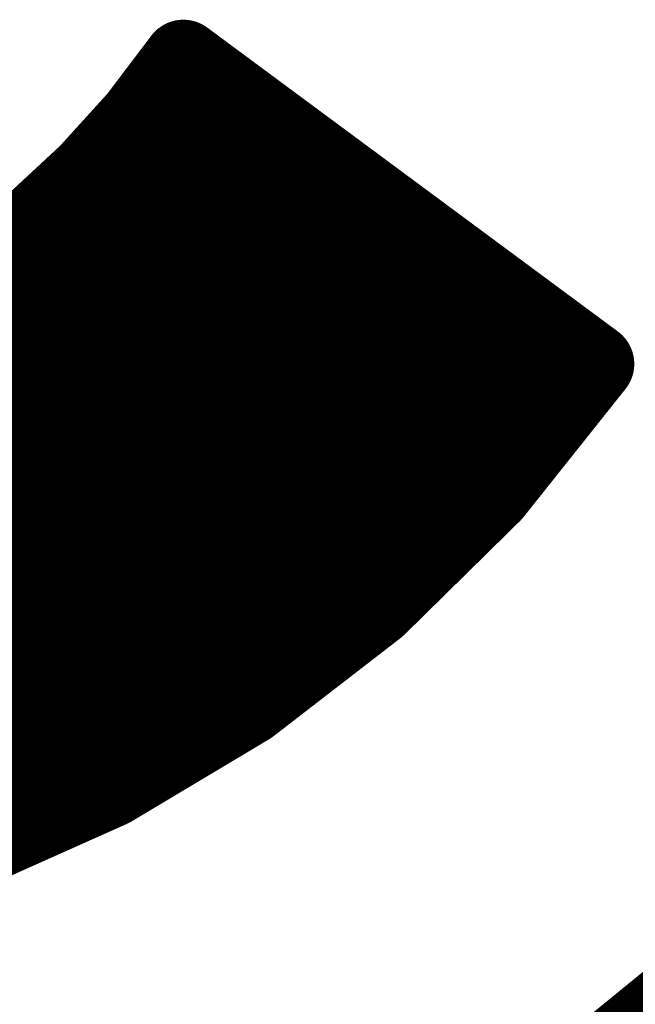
# Model space of a CAD drawing. Extents: x -14 to 157, y -7 to 92.
# Tile 88 of 129: x 67.901 to 68.667, y 29.223 to 30.449. Entities that reach past the tile are written whole.
import ezdxf

# ---------------------------------------------------------------- set-up
doc = ezdxf.new("R2010")
doc.units = 0
doc.layers.add('2D_LINE_126', color=254, linetype='CONTINUOUS')

# ---------------------------------------------------------------- blocks, each defined once
blk = doc.blocks.new('SMOOTH_0$1')
at = {"const_width": 0.05}
blk.add_lwpolyline([(-0.025, 0, 1), (0.025, 0, 1)], format="xyb", close=True, dxfattribs=at)
blk = doc.blocks.new('DRAWING_8')
at = {"layer": '2D_LINE_126', "const_width": 0.1}
for points in [[(3.6928, -0.2815), (3.7653, -0.209)], [(3.7547, -0.2011), (3.6985, -0.2753)], [(3.7021, -0.2704), (3.7643, -0.2082)], [(3.7076, -0.2632), (3.7633, -0.2075)], [(3.7132, -0.2559), (3.7623, -0.2067)], [(3.7187, -0.2487), (3.7613, -0.206)], [(3.7242, -0.2414), (3.7603, -0.2053)], [(3.7297, -0.2341), (3.7593, -0.2045)], [(3.7352, -0.2269), (3.7583, -0.2038)], [(3.7407, -0.2196), (3.7573, -0.203)], [(3.7462, -0.2123), (3.7563, -0.2023)], [(3.7517, -0.2051), (3.7553, -0.2015)], [(4.2659, -0.5795), (3.7547, -0.2011)], [(2.6967, -1.2847), (3.7694, -0.212)], [(2.6982, -1.2849), (3.7704, -0.2127)], [(2.6997, -1.2851), (3.7714, -0.2135)], [(2.7012, -1.2854), (3.7724, -0.2142)], [(2.7028, -1.2856), (3.7734, -0.215)], [(2.7043, -1.2858), (3.7744, -0.2157)], [(2.7058, -1.2861), (3.7754, -0.2165)], [(2.7073, -1.2863), (3.7764, -0.2172)], [(2.7089, -1.2865), (3.7774, -0.2179)], [(2.7104, -1.2868), (3.7785, -0.2187)], [(2.7119, -1.287), (3.7795, -0.2194)], [(2.7134, -1.2872), (3.7805, -0.2202)], [(2.715, -1.2874), (3.7815, -0.2209)], [(3.6419, -0.3377), (3.7684, -0.2112)], [(3.6589, -0.3189), (3.7674, -0.2105)], [(3.6759, -0.3002), (3.7664, -0.2097)], [(2.7166, -1.2875), (3.7825, -0.2217)], [(2.7183, -1.2876), (3.7835, -0.2224)], [(2.72, -1.2877), (3.7845, -0.2232)], [(2.7217, -1.2878), (3.7855, -0.2239)], [(2.7233, -1.2879), (3.7865, -0.2247)], [(2.725, -1.288), (3.7875, -0.2254)], [(2.7267, -1.288), (3.7885, -0.2262)], [(2.7283, -1.2881), (3.7896, -0.2269)], [(2.73, -1.2882), (3.7906, -0.2277)], [(2.7317, -1.2883), (3.7916, -0.2284)], [(2.7333, -1.2884), (3.7926, -0.2291)], [(2.735, -1.2885), (3.7936, -0.2299)], [(2.7367, -1.2886), (3.7946, -0.2306)], [(2.7384, -1.2886), (3.7956, -0.2314)], [(2.74, -1.2887), (3.7966, -0.2321)], [(2.7417, -1.2888), (3.7976, -0.2329)], [(2.7434, -1.2889), (3.7986, -0.2336)], [(2.745, -1.289), (3.7996, -0.2344)], [(2.7467, -1.2891), (3.8007, -0.2351)], [(2.7484, -1.2891), (3.8017, -0.2359)], [(2.7501, -1.2892), (3.8027, -0.2366)], [(2.7517, -1.2893), (3.8037, -0.2374)], [(2.7534, -1.2894), (3.8047, -0.2381)], [(2.7551, -1.2895), (3.8057, -0.2389)], [(2.7567, -1.2896), (3.8067, -0.2396)], [(2.7584, -1.2897), (3.8077, -0.2403)], [(2.7601, -1.2897), (3.8087, -0.2411)], [(2.7617, -1.2898), (3.8097, -0.2418)], [(2.7634, -1.2899), (3.8107, -0.2426)], [(2.7651, -1.29), (3.8117, -0.2433)], [(2.7668, -1.2901), (3.8128, -0.2441)], [(2.7684, -1.2902), (3.8138, -0.2448)], [(2.7701, -1.2903), (3.8148, -0.2456)], [(2.7718, -1.2903), (3.8158, -0.2463)], [(2.7734, -1.2904), (3.8168, -0.2471)], [(2.7751, -1.2905), (3.8178, -0.2478)], [(2.7768, -1.2906), (3.8188, -0.2486)], [(2.7785, -1.2907), (3.8198, -0.2493)], [(2.7801, -1.2908), (3.8208, -0.2501)], [(2.7818, -1.2908), (3.8218, -0.2508)], [(2.7835, -1.2909), (3.8228, -0.2515)], [(2.7851, -1.291), (3.8239, -0.2523)], [(2.7868, -1.2911), (3.8249, -0.253)], [(2.7885, -1.2912), (3.8259, -0.2538)], [(2.7901, -1.2913), (3.8269, -0.2545)], [(2.7918, -1.2914), (3.8279, -0.2553)], [(2.7935, -1.2914), (3.8289, -0.256)], [(2.7952, -1.2915), (3.8299, -0.2568)], [(2.7968, -1.2916), (3.8309, -0.2575)], [(2.7985, -1.2917), (3.8319, -0.2583)], [(2.8002, -1.2918), (3.8329, -0.259)], [(2.8018, -1.2919), (3.8339, -0.2598)], [(2.8035, -1.2919), (3.835, -0.2605)], [(2.8052, -1.292), (3.836, -0.2613)], [(2.8068, -1.2921), (3.837, -0.262)], [(2.8085, -1.2922), (3.838, -0.2627)], [(2.8102, -1.2923), (3.839, -0.2635)], [(2.8119, -1.2924), (3.84, -0.2642)], [(2.8135, -1.2925), (3.841, -0.265)], [(2.8152, -1.2925), (3.842, -0.2657)], [(2.8169, -1.2926), (3.843, -0.2665)], [(2.8185, -1.2927), (3.844, -0.2672)], [(2.8202, -1.2928), (3.845, -0.268)], [(2.8219, -1.2929), (3.846, -0.2687)], [(2.8236, -1.293), (3.8471, -0.2695)], [(2.8252, -1.2931), (3.8481, -0.2702)], [(2.8269, -1.2931), (3.8491, -0.271)], [(2.8286, -1.2932), (3.8501, -0.2717)], [(2.8302, -1.2933), (3.8511, -0.2725)], [(2.8319, -1.2934), (3.8521, -0.2732)], [(2.8336, -1.2935), (3.8531, -0.2739)], [(2.8352, -1.2936), (3.8541, -0.2747)], [(2.8369, -1.2936), (3.8551, -0.2754)], [(2.8386, -1.2937), (3.8561, -0.2762)], [(2.8403, -1.2938), (3.8571, -0.2769)], [(2.8419, -1.2939), (3.8582, -0.2777)], [(2.8436, -1.294), (3.8592, -0.2784)], [(2.8453, -1.2941), (3.8602, -0.2792)], [(2.8469, -1.2942), (3.8612, -0.2799)], [(2.8486, -1.2942), (3.8622, -0.2807)], [(2.8503, -1.2943), (3.8632, -0.2814)], [(2.852, -1.2944), (3.8642, -0.2822)], [(3.6985, -0.2753), (3.6368, -0.3433)], [(2.8536, -1.2945), (3.8652, -0.2829)], [(2.8553, -1.2946), (3.8662, -0.2837)], [(2.857, -1.2947), (3.8672, -0.2844)], [(2.8586, -1.2948), (3.8682, -0.2851)], [(2.8603, -1.2948), (3.8693, -0.2859)], [(2.862, -1.2949), (3.8703, -0.2866)], [(2.8636, -1.295), (3.8713, -0.2874)], [(2.8653, -1.2951), (3.8723, -0.2881)], [(2.867, -1.2952), (3.8733, -0.2889)], [(2.8687, -1.2953), (3.8743, -0.2896)], [(2.8703, -1.2953), (3.8753, -0.2904)], [(2.872, -1.2954), (3.8763, -0.2911)], [(2.8737, -1.2955), (3.8773, -0.2919)], [(2.8753, -1.2956), (3.8783, -0.2926)], [(2.877, -1.2957), (3.8793, -0.2934)], [(2.8787, -1.2958), (3.8803, -0.2941)], [(2.8803, -1.2959), (3.8814, -0.2949)], [(2.882, -1.2959), (3.8824, -0.2956)], [(2.8837, -1.296), (3.8834, -0.2963)], [(2.8854, -1.2961), (3.8844, -0.2971)], [(2.887, -1.2962), (3.8854, -0.2978)], [(2.8889, -1.2961), (3.8864, -0.2986)], [(2.8907, -1.296), (3.8874, -0.2993)], [(2.8926, -1.2959), (3.8884, -0.3001)], [(2.8945, -1.2958), (3.8894, -0.3008)], [(2.8963, -1.2957), (3.8904, -0.3016)], [(2.8982, -1.2956), (3.8914, -0.3023)], [(2.9001, -1.2954), (3.8925, -0.3031)], [(2.9019, -1.2953), (3.8935, -0.3038)], [(2.9038, -1.2952), (3.8945, -0.3046)], [(2.9057, -1.2951), (3.8955, -0.3053)], [(2.9076, -1.295), (3.8965, -0.3061)], [(2.9094, -1.2949), (3.8975, -0.3068)], [(2.9113, -1.2948), (3.8985, -0.3075)], [(2.9132, -1.2946), (3.8995, -0.3083)], [(2.915, -1.2945), (3.9005, -0.309)], [(2.9169, -1.2944), (3.9015, -0.3098)], [(2.9188, -1.2943), (3.9025, -0.3105)], [(2.9206, -1.2942), (3.9036, -0.3113)], [(2.9225, -1.2941), (3.9046, -0.312)], [(2.9244, -1.294), (3.9056, -0.3128)], [(2.9262, -1.2939), (3.9066, -0.3135)], [(2.9281, -1.2937), (3.9076, -0.3143)], [(2.93, -1.2936), (3.9086, -0.315)], [(2.9318, -1.2935), (3.9096, -0.3158)], [(2.9337, -1.2934), (3.9106, -0.3165)], [(2.9356, -1.2933), (3.9116, -0.3173)], [(2.9375, -1.2932), (3.9126, -0.318)], [(2.9393, -1.2931), (3.9136, -0.3187)], [(2.9412, -1.2929), (3.9146, -0.3195)], [(2.9431, -1.2928), (3.9157, -0.3202)], [(2.9449, -1.2927), (3.9167, -0.321)], [(2.9468, -1.2926), (3.9177, -0.3217)], [(2.9487, -1.2925), (3.9187, -0.3225)], [(2.9505, -1.2924), (3.9197, -0.3232)], [(2.9524, -1.2923), (3.9207, -0.324)], [(2.9543, -1.2922), (3.9217, -0.3247)], [(2.9561, -1.292), (3.9227, -0.3255)], [(2.958, -1.2919), (3.9237, -0.3262)], [(2.9599, -1.2918), (3.9247, -0.327)], [(2.9617, -1.2917), (3.9257, -0.3277)], [(2.9636, -1.2916), (3.9268, -0.3285)], [(2.9655, -1.2915), (3.9278, -0.3292)], [(2.9674, -1.2914), (3.9288, -0.3299)], [(2.9692, -1.2912), (3.9298, -0.3307)], [(2.9711, -1.2911), (3.9308, -0.3314)], [(2.973, -1.291), (3.9318, -0.3322)], [(2.9748, -1.2909), (3.9328, -0.3329)], [(2.9767, -1.2908), (3.9338, -0.3337)], [(2.9786, -1.2907), (3.9348, -0.3344)], [(2.9804, -1.2906), (3.9358, -0.3352)], [(2.9823, -1.2905), (3.9368, -0.3359)], [(2.9842, -1.2903), (3.9378, -0.3367)], [(2.986, -1.2902), (3.9389, -0.3374)], [(2.9879, -1.2901), (3.9399, -0.3382)], [(2.9898, -1.29), (3.9409, -0.3389)], [(2.9916, -1.2899), (3.9419, -0.3397)], [(2.9935, -1.2898), (3.9429, -0.3404)], [(2.9954, -1.2897), (3.9439, -0.3411)], [(2.9973, -1.2895), (3.9449, -0.3419)], [(2.9991, -1.2894), (3.9459, -0.3426)], [(3.001, -1.2893), (3.9469, -0.3434)], [(3.6368, -0.3433), (3.5703, -0.405)], [(2.6952, -1.2844), (3.6295, -0.3501)], [(3.0029, -1.2892), (3.9479, -0.3441)], [(3.0047, -1.2891), (3.9489, -0.3449)], [(3.0066, -1.289), (3.95, -0.3456)], [(3.0085, -1.2889), (3.951, -0.3464)], [(3.0103, -1.2888), (3.952, -0.3471)], [(3.0122, -1.2886), (3.953, -0.3479)], [(3.0141, -1.2885), (3.954, -0.3486)], [(3.0159, -1.2884), (3.955, -0.3494)], [(3.0178, -1.2883), (3.956, -0.3501)], [(3.0197, -1.2882), (3.957, -0.3509)], [(3.0216, -1.2881), (3.958, -0.3516)], [(3.0234, -1.288), (3.959, -0.3523)], [(3.0253, -1.2878), (3.96, -0.3531)], [(3.0272, -1.2877), (3.9611, -0.3538)], [(3.029, -1.2876), (3.9621, -0.3546)], [(3.0309, -1.2875), (3.9631, -0.3553)], [(3.0328, -1.2874), (3.9641, -0.3561)], [(3.0346, -1.2873), (3.9651, -0.3568)], [(3.0365, -1.2872), (3.9661, -0.3576)], [(3.0384, -1.2871), (3.9671, -0.3583)], [(3.0402, -1.2869), (3.9681, -0.3591)], [(3.0421, -1.2868), (3.9691, -0.3598)], [(3.044, -1.2867), (3.9701, -0.3606)], [(3.0458, -1.2866), (3.9711, -0.3613)], [(3.0477, -1.2865), (3.9721, -0.3621)], [(3.0496, -1.2864), (3.9732, -0.3628)], [(3.0515, -1.2863), (3.9742, -0.3635)], [(3.0533, -1.2861), (3.9752, -0.3643)], [(3.0552, -1.286), (3.9762, -0.365)], [(3.0571, -1.2859), (3.9772, -0.3658)], [(3.0589, -1.2858), (3.9782, -0.3665)], [(3.0608, -1.2857), (3.9792, -0.3673)], [(3.0627, -1.2856), (3.9802, -0.368)], [(2.6936, -1.2842), (3.6054, -0.3724)], [(3.0645, -1.2855), (3.9812, -0.3688)], [(3.0664, -1.2854), (3.9822, -0.3695)], [(3.0683, -1.2852), (3.9832, -0.3703)], [(3.0701, -1.2851), (3.9843, -0.371)], [(3.072, -1.285), (3.9853, -0.3718)], [(3.0739, -1.2849), (3.9863, -0.3725)], [(3.0757, -1.2848), (3.9873, -0.3733)], [(3.0776, -1.2847), (3.9883, -0.374)], [(3.0795, -1.2846), (3.9893, -0.3747)], [(3.0814, -1.2844), (3.9903, -0.3755)], [(3.0832, -1.2843), (3.9913, -0.3762)], [(3.0851, -1.2842), (3.9923, -0.377)], [(3.087, -1.2841), (3.9933, -0.3777)], [(3.0888, -1.284), (3.9943, -0.3785)], [(3.0907, -1.2839), (3.9954, -0.3792)], [(3.0928, -1.2836), (3.9964, -0.38)], [(3.0949, -1.2832), (3.9974, -0.3807)], [(3.0971, -1.2828), (3.9984, -0.3815)], [(3.0992, -1.2824), (3.9994, -0.3822)], [(3.1014, -1.282), (4.0004, -0.383)], [(3.1035, -1.2816), (4.0014, -0.3837)], [(3.1057, -1.2812), (4.0024, -0.3844)], [(3.1078, -1.2808), (4.0034, -0.3852)], [(3.11, -1.2804), (4.0044, -0.3859)], [(3.1121, -1.28), (4.0054, -0.3867)], [(3.1143, -1.2796), (4.0064, -0.3874)], [(3.1164, -1.2792), (4.0075, -0.3882)], [(3.1186, -1.2788), (4.0085, -0.3889)], [(3.1207, -1.2784), (4.0095, -0.3897)], [(3.1229, -1.278), (4.0105, -0.3904)], [(3.125, -1.2776), (4.0115, -0.3912)], [(3.1272, -1.2773), (4.0125, -0.3919)], [(3.1293, -1.2769), (4.0135, -0.3927)], [(2.6921, -1.284), (3.5813, -0.3948)], [(3.1315, -1.2765), (4.0145, -0.3934)], [(3.1336, -1.2761), (4.0155, -0.3942)], [(3.1358, -1.2757), (4.0165, -0.3949)], [(3.1379, -1.2753), (4.0175, -0.3957)], [(3.1401, -1.2749), (4.0186, -0.3964)], [(3.1422, -1.2745), (4.0196, -0.3971)], [(3.1444, -1.2741), (4.0206, -0.3979)], [(3.1465, -1.2737), (4.0216, -0.3986)], [(3.1487, -1.2733), (4.0226, -0.3994)], [(3.1508, -1.2729), (4.0236, -0.4001)], [(3.153, -1.2725), (4.0246, -0.4009)], [(3.1551, -1.2721), (4.0256, -0.4016)], [(3.1573, -1.2717), (4.0266, -0.4024)], [(3.1594, -1.2713), (4.0276, -0.4031)], [(3.1616, -1.2709), (4.0286, -0.4039)], [(3.1637, -1.2706), (4.0296, -0.4046)], [(3.1659, -1.2702), (4.0307, -0.4054)], [(3.5703, -0.405), (3.4993, -0.4603)], [(2.6891, -1.2835), (3.558, -0.4145)], [(2.6906, -1.2837), (3.566, -0.4084)], [(3.168, -1.2698), (4.0317, -0.4061)], [(3.1702, -1.2694), (4.0327, -0.4068)], [(3.1723, -1.269), (4.0337, -0.4076)], [(3.1745, -1.2686), (4.0347, -0.4083)], [(3.1766, -1.2682), (4.0357, -0.4091)], [(3.1788, -1.2678), (4.0367, -0.4098)], [(3.1809, -1.2674), (4.0377, -0.4106)], [(3.1831, -1.267), (4.0387, -0.4113)], [(3.1852, -1.2666), (4.0397, -0.4121)], [(3.1874, -1.2662), (4.0407, -0.4128)], [(3.1895, -1.2658), (4.0418, -0.4136)], [(3.1917, -1.2654), (4.0428, -0.4143)], [(3.1938, -1.265), (4.0438, -0.4151)], [(3.1959, -1.2646), (4.0448, -0.4158)], [(3.1981, -1.2642), (4.0458, -0.4166)], [(3.2003, -1.2639), (4.0468, -0.4173)], [(2.686, -1.283), (3.5422, -0.4269)], [(2.6875, -1.2833), (3.5501, -0.4207)], [(3.2024, -1.2635), (4.0478, -0.418)], [(3.2045, -1.2631), (4.0488, -0.4188)], [(3.2067, -1.2627), (4.0498, -0.4195)], [(3.2088, -1.2623), (4.0508, -0.4203)], [(3.211, -1.2619), (4.0518, -0.421)], [(3.2131, -1.2615), (4.0529, -0.4218)], [(3.2153, -1.2611), (4.0539, -0.4225)], [(3.2174, -1.2607), (4.0549, -0.4233)], [(3.2196, -1.2603), (4.0559, -0.424)], [(3.2217, -1.2599), (4.0569, -0.4248)], [(3.2239, -1.2595), (4.0579, -0.4255)], [(3.226, -1.2591), (4.0589, -0.4263)], [(3.2282, -1.2587), (4.0599, -0.427)], [(3.2303, -1.2583), (4.0609, -0.4278)], [(3.2325, -1.2579), (4.0619, -0.4285)], [(3.2346, -1.2575), (4.0629, -0.4292)], [(2.683, -1.2826), (3.5263, -0.4392)], [(2.6845, -1.2828), (3.5343, -0.4331)], [(3.2368, -1.2572), (4.0639, -0.43)], [(3.2389, -1.2568), (4.065, -0.4307)], [(3.2411, -1.2564), (4.066, -0.4315)], [(3.2432, -1.256), (4.067, -0.4322)], [(3.2454, -1.2556), (4.068, -0.433)], [(3.2475, -1.2552), (4.069, -0.4337)], [(3.2497, -1.2548), (4.07, -0.4345)], [(3.2518, -1.2544), (4.071, -0.4352)], [(3.254, -1.254), (4.072, -0.436)], [(3.2561, -1.2536), (4.073, -0.4367)], [(3.2583, -1.2532), (4.074, -0.4375)], [(3.2604, -1.2528), (4.075, -0.4382)], [(3.2626, -1.2524), (4.0761, -0.439)], [(3.2647, -1.252), (4.0771, -0.4397)], [(3.2669, -1.2516), (4.0781, -0.4404)], [(3.269, -1.2512), (4.0791, -0.4412)], [(3.2712, -1.2508), (4.0801, -0.4419)], [(2.6799, -1.2821), (3.5105, -0.4516)], [(2.6815, -1.2823), (3.5184, -0.4454)], [(3.2733, -1.2505), (4.0811, -0.4427)], [(3.2755, -1.2501), (4.0821, -0.4434)], [(3.2776, -1.2497), (4.0831, -0.4442)], [(3.2798, -1.2493), (4.0841, -0.4449)], [(3.2819, -1.2489), (4.0851, -0.4457)], [(3.2841, -1.2485), (4.0861, -0.4464)], [(3.2862, -1.2481), (4.0872, -0.4472)], [(3.2884, -1.2477), (4.0882, -0.4479)], [(3.2906, -1.2472), (4.0892, -0.4487)], [(3.2932, -1.2464), (4.0902, -0.4494)], [(3.2957, -1.2456), (4.0912, -0.4502)], [(3.2983, -1.2448), (4.0922, -0.4509)], [(3.3008, -1.244), (4.0932, -0.4516)], [(3.3034, -1.2432), (4.0942, -0.4524)], [(3.3059, -1.2424), (4.0952, -0.4531)], [(3.3085, -1.2417), (4.0962, -0.4539)], [(2.6784, -1.2819), (3.5026, -0.4577)], [(3.311, -1.2409), (4.0972, -0.4546)], [(3.3136, -1.2401), (4.0982, -0.4554)], [(3.3161, -1.2393), (4.0993, -0.4561)], [(3.3186, -1.2385), (4.1003, -0.4569)], [(3.3212, -1.2377), (4.1013, -0.4576)], [(3.3237, -1.2369), (4.1023, -0.4584)], [(3.3263, -1.2361), (4.1033, -0.4591)], [(3.3288, -1.2353), (4.1043, -0.4599)], [(3.3314, -1.2345), (4.1053, -0.4606)], [(3.3339, -1.2337), (4.1063, -0.4614)], [(3.3365, -1.233), (4.1073, -0.4621)], [(3.339, -1.2322), (4.1083, -0.4628)], [(3.3416, -1.2314), (4.1093, -0.4636)], [(3.3441, -1.2306), (4.1104, -0.4643)], [(3.3467, -1.2298), (4.1114, -0.4651)], [(3.3492, -1.229), (4.1124, -0.4658)], [(3.3517, -1.2282), (4.1134, -0.4666)], [(3.3543, -1.2274), (4.1144, -0.4673)], [(3.3568, -1.2266), (4.1154, -0.4681)], [(3.3594, -1.2258), (4.1164, -0.4688)], [(3.3619, -1.2251), (4.1174, -0.4696)], [(3.3645, -1.2243), (4.1184, -0.4703)], [(3.367, -1.2235), (4.1194, -0.4711)], [(3.3696, -1.2227), (4.1204, -0.4718)], [(3.3721, -1.2219), (4.1215, -0.4726)], [(3.3747, -1.2211), (4.1225, -0.4733)], [(3.3772, -1.2203), (4.1235, -0.474)], [(3.3798, -1.2195), (4.1245, -0.4748)], [(3.3823, -1.2187), (4.1255, -0.4755)], [(3.3848, -1.2179), (4.1265, -0.4763)], [(3.3874, -1.2171), (4.1275, -0.477)], [(3.3899, -1.2164), (4.1285, -0.4778)], [(3.3925, -1.2156), (4.1295, -0.4785)], [(3.395, -1.2148), (4.1305, -0.4793)], [(3.3976, -1.214), (4.1315, -0.48)], [(3.4001, -1.2132), (4.1325, -0.4808)], [(3.4027, -1.2124), (4.1336, -0.4815)], [(3.4052, -1.2116), (4.1346, -0.4823)], [(3.4078, -1.2108), (4.1356, -0.483)], [(3.4103, -1.21), (4.1366, -0.4838)], [(3.4128, -1.2092), (4.1376, -0.4845)], [(3.4154, -1.2085), (4.1386, -0.4852)], [(3.4179, -1.2077), (4.1396, -0.486)], [(3.4205, -1.2069), (4.1406, -0.4867)], [(3.423, -1.2061), (4.1416, -0.4875)], [(3.4256, -1.2053), (4.1426, -0.4882)], [(3.4281, -1.2045), (4.1436, -0.489)], [(3.4307, -1.2037), (4.1447, -0.4897)], [(3.4332, -1.2029), (4.1457, -0.4905)], [(3.4358, -1.2021), (4.1467, -0.4912)], [(3.4383, -1.2013), (4.1477, -0.492)], [(3.4409, -1.2005), (4.1487, -0.4927)], [(3.4434, -1.1998), (4.1497, -0.4935)], [(3.4459, -1.199), (4.1507, -0.4942)], [(3.4485, -1.1982), (4.1517, -0.495)], [(3.451, -1.1974), (4.1527, -0.4957)], [(3.4536, -1.1966), (4.1537, -0.4964)], [(3.4561, -1.1958), (4.1547, -0.4972)], [(3.4587, -1.195), (4.1557, -0.4979)], [(3.4612, -1.1942), (4.1568, -0.4987)], [(3.4638, -1.1934), (4.1578, -0.4994)], [(3.4663, -1.1926), (4.1588, -0.5002)], [(3.4689, -1.1919), (4.1598, -0.5009)], [(3.4714, -1.1911), (4.1608, -0.5017)], [(3.474, -1.1903), (4.1618, -0.5024)], [(3.4765, -1.1895), (4.1628, -0.5032)], [(3.479, -1.1887), (4.1638, -0.5039)], [(3.4816, -1.1879), (4.1648, -0.5047)], [(3.4848, -1.1865), (4.1658, -0.5054)], [(3.4879, -1.1851), (4.1668, -0.5062)], [(3.4911, -1.1836), (4.1679, -0.5069)], [(3.4943, -1.1822), (4.1689, -0.5076)], [(3.4975, -1.1808), (4.1699, -0.5084)], [(3.5006, -1.1794), (4.1709, -0.5091)], [(3.5038, -1.178), (4.1719, -0.5099)], [(3.507, -1.1766), (4.1729, -0.5106)], [(3.5101, -1.1751), (4.1739, -0.5114)], [(3.5133, -1.1737), (4.1749, -0.5121)], [(3.5165, -1.1723), (4.1759, -0.5129)], [(3.5197, -1.1709), (4.1769, -0.5136)], [(3.5228, -1.1695), (4.1779, -0.5144)], [(3.526, -1.1681), (4.179, -0.5151)], [(3.5292, -1.1666), (4.18, -0.5159)], [(3.5324, -1.1652), (4.181, -0.5166)], [(3.5355, -1.1638), (4.182, -0.5174)], [(3.5387, -1.1624), (4.183, -0.5181)], [(3.5419, -1.161), (4.184, -0.5188)], [(3.545, -1.1596), (4.185, -0.5196)], [(3.5482, -1.1581), (4.186, -0.5203)], [(3.5514, -1.1567), (4.187, -0.5211)], [(3.5546, -1.1553), (4.188, -0.5218)], [(3.5577, -1.1539), (4.189, -0.5226)], [(3.5609, -1.1525), (4.19, -0.5233)], [(3.5641, -1.151), (4.1911, -0.5241)], [(3.5673, -1.1496), (4.1921, -0.5248)], [(3.5704, -1.1482), (4.1931, -0.5256)], [(3.5736, -1.1468), (4.1941, -0.5263)], [(3.5768, -1.1454), (4.1951, -0.5271)], [(3.5799, -1.144), (4.1961, -0.5278)], [(3.5831, -1.1425), (4.1971, -0.5286)], [(3.5863, -1.1411), (4.1981, -0.5293)], [(3.5895, -1.1397), (4.1991, -0.53)], [(3.5926, -1.1383), (4.2001, -0.5308)], [(3.5958, -1.1369), (4.2011, -0.5315)], [(3.599, -1.1355), (4.2022, -0.5323)], [(3.6022, -1.134), (4.2032, -0.533)], [(3.6053, -1.1326), (4.2042, -0.5338)], [(3.6085, -1.1312), (4.2052, -0.5345)], [(3.6117, -1.1298), (4.2062, -0.5353)], [(3.6148, -1.1284), (4.2072, -0.536)], [(3.618, -1.127), (4.2082, -0.5368)], [(3.6212, -1.1255), (4.2092, -0.5375)], [(3.6244, -1.1241), (4.2102, -0.5383)], [(3.6275, -1.1227), (4.2112, -0.539)], [(3.6307, -1.1213), (4.2122, -0.5398)], [(3.6339, -1.1199), (4.2133, -0.5405)], [(3.637, -1.1185), (4.2143, -0.5412)], [(3.6402, -1.117), (4.2153, -0.542)], [(3.6434, -1.1156), (4.2163, -0.5427)], [(3.6466, -1.1142), (4.2173, -0.5435)], [(3.6497, -1.1128), (4.2183, -0.5442)], [(3.6529, -1.1114), (4.2193, -0.545)], [(3.6561, -1.11), (4.2203, -0.5457)], [(3.6593, -1.1085), (4.2213, -0.5465)], [(3.6624, -1.1071), (4.2223, -0.5472)], [(3.6661, -1.1052), (4.2233, -0.548)], [(3.6705, -1.1026), (4.2243, -0.5487)], [(3.6749, -1.1), (4.2254, -0.5495)], [(3.6792, -1.0974), (4.2264, -0.5502)], [(3.6836, -1.0947), (4.2274, -0.551)], [(3.688, -1.0921), (4.2284, -0.5517)], [(3.6923, -1.0895), (4.2294, -0.5524)], [(3.6967, -1.0869), (4.2304, -0.5532)], [(3.701, -1.0843), (4.2314, -0.5539)], [(3.7054, -1.0817), (4.2324, -0.5547)], [(3.7098, -1.0791), (4.2334, -0.5554)], [(3.7141, -1.0765), (4.2344, -0.5562)], [(3.7185, -1.0739), (4.2354, -0.5569)], [(3.7229, -1.0713), (4.2365, -0.5577)], [(3.7272, -1.0686), (4.2375, -0.5584)], [(3.7316, -1.066), (4.2385, -0.5592)], [(3.736, -1.0634), (4.2395, -0.5599)], [(3.7403, -1.0608), (4.2405, -0.5607)], [(3.7447, -1.0582), (4.2415, -0.5614)], [(3.7491, -1.0556), (4.2425, -0.5622)], [(3.7534, -1.053), (4.2435, -0.5629)], [(3.7578, -1.0504), (4.2445, -0.5636)], [(3.7622, -1.0478), (4.2455, -0.5644)], [(3.7665, -1.0452), (4.2465, -0.5651)], [(3.7709, -1.0425), (4.2476, -0.5659)], [(3.7753, -1.0399), (4.2486, -0.5666)], [(3.7796, -1.0373), (4.2496, -0.5674)], [(3.784, -1.0347), (4.2506, -0.5681)], [(3.7883, -1.0321), (4.2516, -0.5689)], [(3.7927, -1.0295), (4.2526, -0.5696)], [(3.7971, -1.0269), (4.2536, -0.5704)], [(3.8014, -1.0243), (4.2546, -0.5711)], [(3.8058, -1.0217), (4.2556, -0.5719)], [(3.8102, -1.0191), (4.2566, -0.5726)], [(3.8145, -1.0165), (4.2576, -0.5734)], [(3.8189, -1.0138), (4.2586, -0.5741)], [(3.8233, -1.0112), (4.2597, -0.5748)], [(3.8276, -1.0086), (4.2607, -0.5756)], [(3.832, -1.006), (4.2617, -0.5763)], [(3.8367, -1.003), (4.2627, -0.5771)], [(3.8445, -0.9971), (4.2637, -0.5778)], [(3.8522, -0.9911), (4.2647, -0.5786)], [(3.8599, -0.9851), (4.2657, -0.5793)], [(3.8676, -0.9792), (4.2603, -0.5865)], [(4.1387, -0.7393), (4.2659, -0.5795)], [(3.8753, -0.9732), (4.2534, -0.5951)], [(3.8831, -0.9672), (4.2465, -0.6038)], [(3.8908, -0.9613), (4.2397, -0.6124)], [(3.8985, -0.9553), (4.2328, -0.621)], [(3.9062, -0.9493), (4.226, -0.6296)], [(3.914, -0.9434), (4.2191, -0.6382)], [(3.9217, -0.9374), (4.2122, -0.6468)], [(3.9294, -0.9314), (4.2054, -0.6554)], [(3.9371, -0.9255), (4.1985, -0.6641)], [(3.9448, -0.9195), (4.1917, -0.6727)], [(3.9526, -0.9135), (4.1848, -0.6813)], [(3.9603, -0.9076), (4.1779, -0.6899)], [(3.968, -0.9016), (4.1711, -0.6985)], [(3.9757, -0.8956), (4.1642, -0.7071)], [(3.9834, -0.8897), (4.1574, -0.7158)], [(3.9912, -0.8837), (4.1505, -0.7244)], [(4.0565, -0.8201), (4.1436, -0.733)], [(3.9947, -0.881), (4.1387, -0.7393)], [(3.8359, -1.0037), (3.9947, -0.881)], [(3.2221, -2.527), (4.7858, -0.9633)], [(3.224, -2.5268), (4.7868, -0.9641)], [(3.2259, -2.5267), (4.7878, -0.9648)], [(3.2279, -2.5265), (4.7888, -0.9656)], [(3.2298, -2.5263), (4.7898, -0.9663)], [(3.2317, -2.5261), (4.7908, -0.9671)], [(3.2337, -2.526), (4.7918, -0.9678)], [(3.2356, -2.5258), (4.7928, -0.9685)], [(3.2375, -2.5256), (4.7938, -0.9693)], [(3.2395, -2.5254), (4.7948, -0.97)], [(3.2416, -2.5251), (4.7959, -0.9708)], [(3.2437, -2.5247), (4.7969, -0.9715)], [(3.2457, -2.5244), (4.7979, -0.9723)], [(3.2478, -2.5241), (4.7989, -0.973)], [(3.2499, -2.5238), (4.7999, -0.9738)], [(3.2519, -2.5235), (4.8009, -0.9745)], [(3.254, -2.5232), (4.8019, -0.9753)], [(3.2561, -2.5229), (4.8029, -0.976)], [(3.2581, -2.5226), (4.8039, -0.9768)], [(3.2602, -2.5223), (4.8049, -0.9775)], [(3.2623, -2.5219), (4.8059, -0.9783)], [(3.2643, -2.5216), (4.8069, -0.979)], [(3.2664, -2.5213), (4.808, -0.9798)], [(3.2685, -2.521), (4.809, -0.9805)], [(3.2705, -2.5207), (4.81, -0.9812)], [(3.2726, -2.5204), (4.811, -0.982)], [(3.6642, -1.1063), (3.8359, -1.0037)], [(3.4816, -1.1879), (3.6642, -1.1063)], [(3.2202, -2.5272), (4.4947, -1.2527)], [(3.2182, -2.5274), (4.4684, -1.2772)], [(3.2163, -2.5275), (4.4421, -1.3017)], [(3.2144, -2.5277), (4.4158, -1.3262)], [(3.2124, -2.5279), (4.3972, -1.3432)], [(4.4015, -1.3396), (4.2834, -1.436)], [(3.2086, -2.5282), (4.3781, -1.3587)], [(3.2105, -2.5281), (4.3876, -1.3509)], [(3.2066, -2.5284), (4.3685, -1.3665)], [(3.2028, -2.5287), (4.3494, -1.3821)], [(3.2047, -2.5286), (4.359, -1.3743)], [(3.1989, -2.5291), (4.3303, -1.3977)], [(3.2009, -2.5289), (4.3399, -1.3899)], [(3.197, -2.5293), (4.3208, -1.4055)], [(3.1931, -2.5296), (4.3017, -1.4211)], [(3.1951, -2.5294), (4.3112, -1.4133)]]:
    blk.add_lwpolyline(points, dxfattribs=at)
at = {"layer": '2D_LINE_126'}
for p in [(3.7517, -0.2051), (3.7547, -0.2011), (3.7547, -0.2011), (3.7553, -0.2015), (3.7563, -0.2023), (3.7573, -0.203), (3.7583, -0.2038), (3.7593, -0.2045), (3.7603, -0.2053), (3.7613, -0.206), (3.7623, -0.2067), (3.7633, -0.2075), (3.7643, -0.2082), (3.7653, -0.209), (3.7407, -0.2196), (3.7462, -0.2123), (3.7664, -0.2097), (3.7674, -0.2105), (3.7684, -0.2112), (3.7694, -0.212), (3.7704, -0.2127), (3.7714, -0.2135), (3.7724, -0.2142), (3.7734, -0.215), (3.7744, -0.2157), (3.7754, -0.2165), (3.7764, -0.2172), (3.7774, -0.2179), (3.7785, -0.2187), (3.7795, -0.2194), (3.7805, -0.2202), (3.7815, -0.2209), (3.7352, -0.2269), (3.7825, -0.2217), (3.7835, -0.2224), (3.7845, -0.2232), (3.7855, -0.2239), (3.7865, -0.2247), (3.7875, -0.2254), (3.7885, -0.2262), (3.7896, -0.2269), (3.7906, -0.2277), (3.7916, -0.2284), (3.7926, -0.2291), (3.7936, -0.2299), (3.7946, -0.2306), (3.7956, -0.2314), (3.7966, -0.2321), (3.7976, -0.2329), (3.7986, -0.2336), (3.7242, -0.2414), (3.7297, -0.2341), (3.7996, -0.2344), (3.8007, -0.2351), (3.8017, -0.2359), (3.8027, -0.2366), (3.8037, -0.2374), (3.8047, -0.2381), (3.8057, -0.2389), (3.8067, -0.2396), (3.8077, -0.2403), (3.8087, -0.2411), (3.8097, -0.2418), (3.8107, -0.2426), (3.8117, -0.2433), (3.8128, -0.2441), (3.8138, -0.2448), (3.8148, -0.2456), (3.7132, -0.2559), (3.7187, -0.2487), (3.8158, -0.2463), (3.8168, -0.2471), (3.8178, -0.2478), (3.8188, -0.2486), (3.8198, -0.2493), (3.8208, -0.2501), (3.8218, -0.2508), (3.8228, -0.2515), (3.8239, -0.2523), (3.8249, -0.253), (3.8259, -0.2538), (3.8269, -0.2545), (3.8279, -0.2553), (3.8289, -0.256), (3.8299, -0.2568), (3.8309, -0.2575), (3.8319, -0.2583), (3.7021, -0.2704), (3.7076, -0.2632), (3.8329, -0.259), (3.8339, -0.2598), (3.835, -0.2605), (3.836, -0.2613), (3.837, -0.262), (3.838, -0.2627), (3.839, -0.2635), (3.84, -0.2642), (3.841, -0.265), (3.842, -0.2657), (3.843, -0.2665), (3.844, -0.2672), (3.845, -0.268), (3.846, -0.2687), (3.8471, -0.2695), (3.8481, -0.2702), (3.6928, -0.2815), (3.6985, -0.2753), (3.6985, -0.2753), (3.8491, -0.271), (3.8501, -0.2717), (3.8511, -0.2725), (3.8521, -0.2732), (3.8531, -0.2739), (3.8541, -0.2747), (3.8551, -0.2754), (3.8561, -0.2762), (3.8571, -0.2769), (3.8582, -0.2777), (3.8592, -0.2784), (3.8602, -0.2792), (3.8612, -0.2799), (3.8622, -0.2807), (3.8632, -0.2814), (3.8642, -0.2822), (3.8652, -0.2829), (3.8662, -0.2837), (3.8672, -0.2844), (3.8682, -0.2851), (3.8693, -0.2859), (3.8703, -0.2866), (3.8713, -0.2874), (3.8723, -0.2881), (3.8733, -0.2889), (3.8743, -0.2896), (3.8753, -0.2904), (3.8763, -0.2911), (3.8773, -0.2919), (3.8783, -0.2926), (3.8793, -0.2934), (3.8803, -0.2941), (3.8814, -0.2949), (3.6759, -0.3002), (3.8824, -0.2956), (3.8834, -0.2963), (3.8844, -0.2971), (3.8854, -0.2978), (3.8864, -0.2986), (3.8874, -0.2993), (3.8884, -0.3001), (3.8894, -0.3008), (3.8904, -0.3016), (3.8914, -0.3023), (3.8925, -0.3031), (3.8935, -0.3038), (3.8945, -0.3046), (3.8955, -0.3053), (3.8965, -0.3061), (3.8975, -0.3068), (3.6589, -0.3189), (3.8985, -0.3075), (3.8995, -0.3083), (3.9005, -0.309), (3.9015, -0.3098), (3.9025, -0.3105), (3.9036, -0.3113), (3.9046, -0.312), (3.9056, -0.3128), (3.9066, -0.3135), (3.9076, -0.3143), (3.9086, -0.315), (3.9096, -0.3158), (3.9106, -0.3165), (3.9116, -0.3173), (3.9126, -0.318), (3.9136, -0.3187), (3.9146, -0.3195), (3.9157, -0.3202), (3.9167, -0.321), (3.9177, -0.3217), (3.9187, -0.3225), (3.9197, -0.3232), (3.9207, -0.324), (3.9217, -0.3247), (3.9227, -0.3255), (3.9237, -0.3262), (3.9247, -0.327), (3.9257, -0.3277), (3.9268, -0.3285), (3.9278, -0.3292), (3.9288, -0.3299), (3.9298, -0.3307), (3.9308, -0.3314), (3.6368, -0.3433), (3.6368, -0.3433), (3.6419, -0.3377), (3.9318, -0.3322), (3.9328, -0.3329), (3.9338, -0.3337), (3.9348, -0.3344), (3.9358, -0.3352), (3.9368, -0.3359), (3.9378, -0.3367), (3.9389, -0.3374), (3.9399, -0.3382), (3.9409, -0.3389), (3.9419, -0.3397), (3.9429, -0.3404), (3.9439, -0.3411), (3.9449, -0.3419), (3.9459, -0.3426), (3.9469, -0.3434), (3.6295, -0.3501), (3.9479, -0.3441), (3.9489, -0.3449), (3.95, -0.3456), (3.951, -0.3464), (3.952, -0.3471), (3.953, -0.3479), (3.954, -0.3486), (3.955, -0.3494), (3.956, -0.3501), (3.957, -0.3509), (3.958, -0.3516), (3.959, -0.3523), (3.96, -0.3531), (3.9611, -0.3538), (3.9621, -0.3546), (3.9631, -0.3553), (3.9641, -0.3561), (3.9651, -0.3568), (3.9661, -0.3576), (3.9671, -0.3583), (3.9681, -0.3591), (3.9691, -0.3598), (3.9701, -0.3606), (3.9711, -0.3613), (3.9721, -0.3621), (3.9732, -0.3628), (3.9742, -0.3635), (3.9752, -0.3643), (3.9762, -0.365), (3.9772, -0.3658), (3.9782, -0.3665), (3.9792, -0.3673), (3.9802, -0.368), (3.6054, -0.3724), (3.9812, -0.3688), (3.9822, -0.3695), (3.9832, -0.3703), (3.9843, -0.371), (3.9853, -0.3718), (3.9863, -0.3725), (3.9873, -0.3733), (3.9883, -0.374), (3.9893, -0.3747), (3.9903, -0.3755), (3.9913, -0.3762), (3.9923, -0.377), (3.9933, -0.3777), (3.9943, -0.3785), (3.9954, -0.3792), (3.9964, -0.38), (3.9974, -0.3807), (3.9984, -0.3815), (3.9994, -0.3822), (4.0004, -0.383), (4.0014, -0.3837), (4.0024, -0.3844), (4.0034, -0.3852), (4.0044, -0.3859), (4.0054, -0.3867), (4.0064, -0.3874), (4.0075, -0.3882), (4.0085, -0.3889), (4.0095, -0.3897), (4.0105, -0.3904), (4.0115, -0.3912), (4.0125, -0.3919), (4.0135, -0.3927), (3.5703, -0.405), (3.5703, -0.405), (3.5813, -0.3948), (4.0145, -0.3934), (4.0155, -0.3942), (4.0165, -0.3949), (4.0175, -0.3957), (4.0186, -0.3964), (4.0196, -0.3971), (4.0206, -0.3979), (4.0216, -0.3986), (4.0226, -0.3994), (4.0236, -0.4001), (4.0246, -0.4009), (4.0256, -0.4016), (4.0266, -0.4024), (4.0276, -0.4031), (4.0286, -0.4039), (4.0296, -0.4046), (4.0307, -0.4054), (3.558, -0.4145), (3.566, -0.4084), (4.0317, -0.4061), (4.0327, -0.4068), (4.0337, -0.4076), (4.0347, -0.4083), (4.0357, -0.4091), (4.0367, -0.4098), (4.0377, -0.4106), (4.0387, -0.4113), (4.0397, -0.4121), (4.0407, -0.4128), (4.0418, -0.4136), (4.0428, -0.4143), (4.0438, -0.4151), (4.0448, -0.4158), (4.0458, -0.4166), (4.0468, -0.4173), (3.5422, -0.4269), (3.5501, -0.4207), (4.0478, -0.418), (4.0488, -0.4188), (4.0498, -0.4195), (4.0508, -0.4203), (4.0518, -0.421), (4.0529, -0.4218), (4.0539, -0.4225), (4.0549, -0.4233), (4.0559, -0.424), (4.0569, -0.4248), (4.0579, -0.4255), (4.0589, -0.4263), (4.0599, -0.427), (4.0609, -0.4278), (4.0619, -0.4285), (4.0629, -0.4292), (3.5263, -0.4392), (3.5343, -0.4331), (4.0639, -0.43), (4.065, -0.4307), (4.066, -0.4315), (4.067, -0.4322), (4.068, -0.433), (4.069, -0.4337), (4.07, -0.4345), (4.071, -0.4352), (4.072, -0.436), (4.073, -0.4367), (4.074, -0.4375), (4.075, -0.4382), (4.0761, -0.439), (4.0771, -0.4397), (4.0781, -0.4404), (4.0791, -0.4412), (4.0801, -0.4419), (3.5105, -0.4516), (3.5184, -0.4454), (4.0811, -0.4427), (4.0821, -0.4434), (4.0831, -0.4442), (4.0841, -0.4449), (4.0851, -0.4457), (4.0861, -0.4464), (4.0872, -0.4472), (4.0882, -0.4479), (4.0892, -0.4487), (4.0902, -0.4494), (4.0912, -0.4502), (4.0922, -0.4509), (4.0932, -0.4516), (4.0942, -0.4524), (4.0952, -0.4531), (4.0962, -0.4539), (3.5026, -0.4577), (4.0972, -0.4546), (4.0982, -0.4554), (4.0993, -0.4561), (4.1003, -0.4569), (4.1013, -0.4576), (4.1023, -0.4584), (4.1033, -0.4591), (4.1043, -0.4599), (4.1053, -0.4606), (4.1063, -0.4614), (4.1073, -0.4621), (4.1083, -0.4628), (4.1093, -0.4636), (4.1104, -0.4643), (4.1114, -0.4651), (4.1124, -0.4658), (4.1134, -0.4666), (4.1144, -0.4673), (4.1154, -0.4681), (4.1164, -0.4688), (4.1174, -0.4696), (4.1184, -0.4703), (4.1194, -0.4711), (4.1204, -0.4718), (4.1215, -0.4726), (4.1225, -0.4733), (4.1235, -0.474), (4.1245, -0.4748), (4.1255, -0.4755), (4.1265, -0.4763), (4.1275, -0.477), (4.1285, -0.4778), (4.1295, -0.4785), (4.1305, -0.4793), (4.1315, -0.48), (4.1325, -0.4808), (4.1336, -0.4815), (4.1346, -0.4823), (4.1356, -0.483), (4.1366, -0.4838), (4.1376, -0.4845), (4.1386, -0.4852), (4.1396, -0.486), (4.1406, -0.4867), (4.1416, -0.4875), (4.1426, -0.4882), (4.1436, -0.489), (4.1447, -0.4897), (4.1457, -0.4905), (4.1467, -0.4912), (4.1477, -0.492), (4.1487, -0.4927), (4.1497, -0.4935), (4.1507, -0.4942), (4.1517, -0.495), (4.1527, -0.4957), (4.1537, -0.4964), (4.1547, -0.4972), (4.1557, -0.4979), (4.1568, -0.4987), (4.1578, -0.4994), (4.1588, -0.5002), (4.1598, -0.5009), (4.1608, -0.5017), (4.1618, -0.5024), (4.1628, -0.5032), (4.1638, -0.5039), (4.1648, -0.5047), (4.1658, -0.5054), (4.1668, -0.5062), (4.1679, -0.5069), (4.1689, -0.5076), (4.1699, -0.5084), (4.1709, -0.5091), (4.1719, -0.5099), (4.1729, -0.5106), (4.1739, -0.5114), (4.1749, -0.5121), (4.1759, -0.5129), (4.1769, -0.5136), (4.1779, -0.5144), (4.179, -0.5151), (4.18, -0.5159), (4.181, -0.5166), (4.182, -0.5174), (4.183, -0.5181), (4.184, -0.5188), (4.185, -0.5196), (4.186, -0.5203), (4.187, -0.5211), (4.188, -0.5218), (4.189, -0.5226), (4.19, -0.5233), (4.1911, -0.5241), (4.1921, -0.5248), (4.1931, -0.5256), (4.1941, -0.5263), (4.1951, -0.5271), (4.1961, -0.5278), (4.1971, -0.5286), (4.1981, -0.5293), (4.1991, -0.53), (4.2001, -0.5308), (4.2011, -0.5315), (4.2022, -0.5323), (4.2032, -0.533), (4.2042, -0.5338), (4.2052, -0.5345), (4.2062, -0.5353), (4.2072, -0.536), (4.2082, -0.5368), (4.2092, -0.5375), (4.2102, -0.5383), (4.2112, -0.539), (4.2122, -0.5398), (4.2133, -0.5405), (4.2143, -0.5412), (4.2153, -0.542), (4.2163, -0.5427), (4.2173, -0.5435), (4.2183, -0.5442), (4.2193, -0.545), (4.2203, -0.5457), (4.2213, -0.5465), (4.2223, -0.5472), (4.2233, -0.548), (4.2243, -0.5487), (4.2254, -0.5495), (4.2264, -0.5502), (4.2274, -0.551), (4.2284, -0.5517), (4.2294, -0.5524), (4.2304, -0.5532), (4.2314, -0.5539), (4.2324, -0.5547), (4.2334, -0.5554), (4.2344, -0.5562), (4.2354, -0.5569), (4.2365, -0.5577), (4.2375, -0.5584), (4.2385, -0.5592), (4.2395, -0.5599), (4.2405, -0.5607), (4.2415, -0.5614), (4.2425, -0.5622), (4.2435, -0.5629), (4.2445, -0.5636), (4.2455, -0.5644), (4.2465, -0.5651), (4.2476, -0.5659), (4.2486, -0.5666), (4.2496, -0.5674), (4.2506, -0.5681), (4.2516, -0.5689), (4.2526, -0.5696), (4.2536, -0.5704), (4.2546, -0.5711), (4.2556, -0.5719), (4.2566, -0.5726), (4.2576, -0.5734), (4.2586, -0.5741), (4.2597, -0.5748), (4.2607, -0.5756), (4.2617, -0.5763), (4.2603, -0.5865), (4.2627, -0.5771), (4.2637, -0.5778), (4.2647, -0.5786), (4.2657, -0.5793), (4.2659, -0.5795), (4.2659, -0.5795), (4.2534, -0.5951), (4.2397, -0.6124), (4.2465, -0.6038), (4.2328, -0.621), (4.226, -0.6296), (4.2122, -0.6468), (4.2191, -0.6382), (4.2054, -0.6554), (4.1917, -0.6727), (4.1985, -0.6641), (4.1848, -0.6813), (4.1711, -0.6985), (4.1779, -0.6899), (4.1642, -0.7071), (4.1574, -0.7158), (4.1436, -0.733), (4.1505, -0.7244), (4.1387, -0.7393), (4.1387, -0.7393), (4.0565, -0.8201), (3.9947, -0.881), (3.9947, -0.881), (3.9834, -0.8897), (3.9912, -0.8837), (3.9603, -0.9076), (3.968, -0.9016), (3.9757, -0.8956), (3.9448, -0.9195), (3.9526, -0.9135), (3.9294, -0.9314), (3.9371, -0.9255), (3.914, -0.9434), (3.9217, -0.9374), (3.8985, -0.9553), (3.9062, -0.9493), (3.8831, -0.9672), (3.8908, -0.9613), (3.8676, -0.9792), (3.8753, -0.9732), (3.8522, -0.9911), (3.8599, -0.9851), (3.8359, -1.0037), (3.8359, -1.0037), (3.8367, -1.003), (3.8445, -0.9971), (3.8145, -1.0165), (3.8189, -1.0138), (3.8233, -1.0112), (3.8276, -1.0086), (3.832, -1.006), (3.7927, -1.0295), (3.7971, -1.0269), (3.8014, -1.0243), (3.8058, -1.0217), (3.8102, -1.0191), (3.7709, -1.0425), (3.7753, -1.0399), (3.7796, -1.0373), (3.784, -1.0347), (3.7883, -1.0321), (3.7534, -1.053), (3.7578, -1.0504), (3.7622, -1.0478), (3.7665, -1.0452), (3.7316, -1.066), (3.736, -1.0634), (3.7403, -1.0608), (3.7447, -1.0582), (3.7491, -1.0556), (3.7098, -1.0791), (3.7141, -1.0765), (3.7185, -1.0739), (3.7229, -1.0713), (3.7272, -1.0686), (3.6923, -1.0895), (3.6967, -1.0869), (3.701, -1.0843), (3.7054, -1.0817), (3.6705, -1.1026), (3.6749, -1.1), (3.6792, -1.0974), (3.6836, -1.0947), (3.688, -1.0921), (3.6434, -1.1156), (3.6466, -1.1142), (3.6497, -1.1128), (3.6529, -1.1114), (3.6561, -1.11), (3.6593, -1.1085), (3.6624, -1.1071), (3.6642, -1.1063), (3.6642, -1.1063), (3.6661, -1.1052), (3.6148, -1.1284), (3.618, -1.127), (3.6212, -1.1255), (3.6244, -1.1241), (3.6275, -1.1227), (3.6307, -1.1213), (3.6339, -1.1199), (3.637, -1.1185), (3.6402, -1.117), (3.5895, -1.1397), (3.5926, -1.1383), (3.5958, -1.1369), (3.599, -1.1355), (3.6022, -1.134), (3.6053, -1.1326), (3.6085, -1.1312), (3.6117, -1.1298), (3.5609, -1.1525), (3.5641, -1.151), (3.5673, -1.1496), (3.5704, -1.1482), (3.5736, -1.1468), (3.5768, -1.1454), (3.5799, -1.144), (3.5831, -1.1425), (3.5863, -1.1411), (3.5355, -1.1638), (3.5387, -1.1624), (3.5419, -1.161), (3.545, -1.1596), (3.5482, -1.1581), (3.5514, -1.1567), (3.5546, -1.1553), (3.5577, -1.1539), (3.507, -1.1766), (3.5101, -1.1751), (3.5133, -1.1737), (3.5165, -1.1723), (3.5197, -1.1709), (3.5228, -1.1695), (3.526, -1.1681), (3.5292, -1.1666), (3.5324, -1.1652), (3.5038, -1.178), (4.3494, -1.3821), (4.359, -1.3743), (4.3303, -1.3977), (4.3399, -1.3899), (4.3208, -1.4055), (4.3017, -1.4211), (4.3112, -1.4133)]:
    blk.add_blockref('SMOOTH_0$1', p, dxfattribs=at)

msp = doc.modelspace()

# ---------------------------------------------------------------- block references
msp.add_blockref('DRAWING_8', (64.35, 30.6))

doc.saveas('drawing.dxf')
